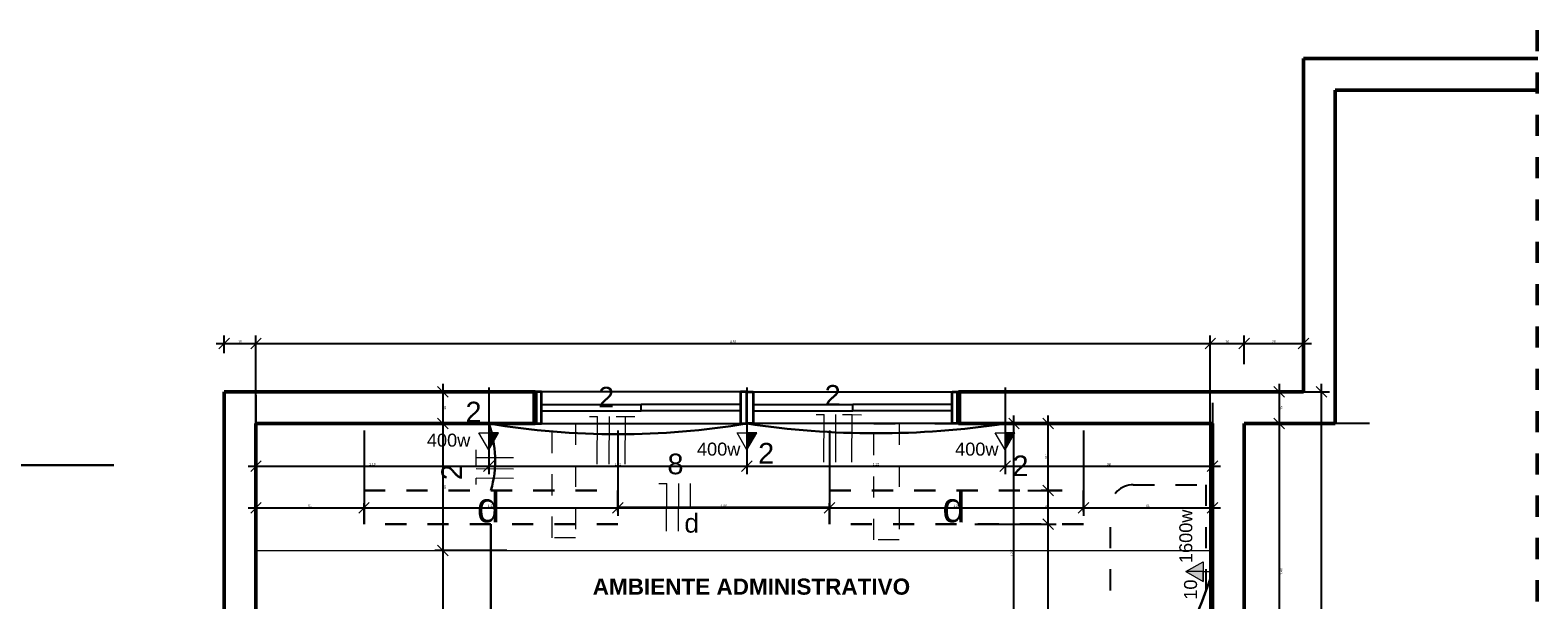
# Model space of a CAD drawing. Header units: metres. Extents: x -69 to 570, y -81 to 66.
# Tile 23 of 33: x -4.31 to 2.82, y -1.88 to 0.82. Entities that reach past the tile are written whole.
import ezdxf

# ---------------------------------------------------------------- set-up
doc = ezdxf.new("R2010")
doc.units = ezdxf.units.M
for name, pattern in [('_Tracejado pequeno', [0.00225, 0.0015, -0.00075]), ('_Traço - 2 pontos', [0.0075, 0.0045, -0.001, 0, -0.001, 0, -0.001]), ('_Traço Ponto', [0.015, 0.01, -0.0025, 0, -0.0025])]:
    doc.linetypes.add(name, pattern=pattern)
for name, color, linetype, lineweight in [('A-ANNO-DIMS', 211, 'Continuous', 9), ('A-ANNO-NOTE', 3, 'Continuous', 9), ('A-DETL', 90, 'Continuous', 25), ('A-FLOR', 192, 'Continuous', 25), ('A-GLAZ', 151, 'Continuous', 25), ('A-WALL', 113, 'Continuous', 25), ('EL-Condutos', 1, 'Continuous', 30), ('EL-Fios', 251, 'Continuous', 20), ('EL-Textos fios', 7, 'Continuous', 20), ('EL-Textos pontos', 5, 'Continuous', 20), ('G-ANNO-TEXT', 231, 'Continuous', 9), ('HACH', 251, 'Continuous', 5)]:
    doc.layers.add(name, color=color, linetype=linetype, lineweight=lineweight)
doc.styles.add('Arial', font='arial.ttf', dxfattribs={"height": 0.049177})
doc.styles.add('Arial_1', font='arial.ttf', dxfattribs={"height": 0.061471})
doc.styles.add('Arial_5', font='arial.ttf', dxfattribs={"height": 0.036882})
doc.styles.add('Arial_B', font='arialbd.ttf', dxfattribs={"height": 0.076107})
doc.dimstyles.new('Diagonal_-_1_50mm_Arial', dxfattribs={"dimscale": 0.3048, "dimtxt": 0.0375, "dimasz": 0.164042, "dimexe": 0.123031, "dimexo": 0.0625, "dimgap": 0.012303, "dimtad": 1, "dimrnd": 0.001, "dimzin": 0, "dimdsep": 46, "dimtxsty": 'Arial_5', "dimblk1": 'OBLIQUE', "dimblk2": 'OBLIQUE', "dimsah": 1, "dimcen": 0.09, "dimdle": 0.123031, "dimazin": 0, "dimtfac": 1, "dimtdec": 4, "dimtix": 1, "dimtmove": 0, "dimatfit": 3, "dimfxl": 0.246063, "dimfxlon": 1, "dimtvp": 1, "dimtolj": 1, "dimtzin": 0, "dimarcsym": 2})
doc.dimstyles.new('Diagonal_-_1_50mm_Arial_1', dxfattribs={"dimscale": 0.3048, "dimtxt": 0.0375, "dimasz": 0.164042, "dimexe": 0.123031, "dimexo": 0.0625, "dimgap": 0.012303, "dimtad": 1, "dimdec": 1, "dimlfac": 100, "dimrnd": 0.1, "dimdsep": 46, "dimtxsty": 'Arial_5', "dimblk1": 'OBLIQUE', "dimblk2": 'OBLIQUE', "dimsah": 1, "dimcen": 0.09, "dimdle": 0.123031, "dimazin": 0, "dimtfac": 1, "dimtdec": 4, "dimtix": 1, "dimtmove": 0, "dimatfit": 3, "dimfxl": 0.246063, "dimfxlon": 1, "dimtvp": 1, "dimtolj": 1, "dimtzin": 0, "dimarcsym": 2})

# ---------------------------------------------------------------- blocks, each defined once
blk = doc.blocks.new('Simbolos ok - Tomada Média-4435890-PLANTA BAIXA LAYOUT')
at = {"layer": 'A-ANNO-NOTE'}
blk.add_hatch(color=256, dxfattribs=at).paths.add_polyline_path([(0, 0.00178), (-0.00186, 0.00178), (0, 0.005)], flags=0)
for p, q in [((0, 0.005), (-0.00186, 0.00178)), ((0, 0.005), (-0.00186, 0.00178)), ((0, 0.005), (0.00186, 0.00178)), ((0, 0.00178), (0, 0.005)), ((0.00186, 0.00178), (-0.00186, 0.00178)), ((-0.00186, 0.00178), (0, 0.00178)), ((0, 0.00178), (0, 0))]:
    blk.add_line(p, q, dxfattribs=at)
blk = doc.blocks.new('_Oblique')
at = {"color": 0, "linetype": 'ByBlock', "lineweight": -2}
blk.add_line((-0.5, -0.5), (0.5, 0.5), dxfattribs=at)

msp = doc.modelspace()

# ---------------------------------------------------------------- hatches: boundary and pattern name
at = {"layer": 'A-ANNO-NOTE'}
msp.add_hatch(color=256, dxfattribs=at).paths.add_polyline_path([(1.2332, -1.6955), (1.2332, -1.7886), (1.1526, -1.7421)])

# ---------------------------------------------------------------- linework, layer by layer
for p, q in [((1.1526, -1.7421), (1.2332, -1.6955)), ((1.2332, -1.6955), (1.2332, -1.7886)), ((1.1526, -1.7421), (1.2332, -1.7886)), ((1.2332, -1.7421), (1.1526, -1.7421)), ((1.1526, -1.7421), (1.2332, -1.7886)), ((1.2332, -1.7421), (1.2776, -1.7421)), ((1.2332, -1.7886), (1.2332, -1.7421))]:
    msp.add_line(p, q, dxfattribs=at)
at = {"layer": 'A-DETL', "color": 251, "linetype": '_Traço Ponto', "lineweight": 50}
msp.add_line((2.8126, 0.8169), (2.8126, -11.1421), dxfattribs=at)
at = {"layer": 'A-DETL', "color": 251, "linetype": '_Tracejado pequeno'}
msp.add_line((-1.8424, -1.0421), (-1.7324, -1.0421), dxfattribs=at)
at = {"layer": 'A-DETL', "color": 253, "linetype": '_Tracejado pequeno'}
msp.add_line((-0.3224, -1.0421), (-0.2024, -1.0421), dxfattribs=at)
at = {"layer": 'A-DETL', "color": 251, "linetype": '_Traço - 2 pontos'}
for p, q in [((0.9037, -1.3312), (1.2466, -1.3312)), ((1.2466, -1.3312), (1.2466, -2.1312)), ((0.7966, -2.0312), (0.7966, -1.4383))]:
    msp.add_line(p, q, dxfattribs=at)
at = {"layer": 'A-DETL', "linetype": '_Traço Ponto', "lineweight": 30}
for p, q in [((-2.7319, -1.3583), (-1.5319, -1.3583)), ((-2.7319, -1.5183), (-2.7319, -1.3583)), ((-1.5319, -1.3583), (-1.5319, -1.5183)), ((-0.5319, -1.3583), (0.6681, -1.3583)), ((-0.5319, -1.5183), (-0.5319, -1.3583)), ((0.6681, -1.3583), (0.6681, -1.5183)), ((-1.5319, -1.5183), (-2.7319, -1.5183)), ((0.6681, -1.5183), (-0.5319, -1.5183))]:
    msp.add_line(p, q, dxfattribs=at)
at = {"layer": 'A-DETL', "color": 251, "linetype": '_Traço - 2 pontos'}
msp.add_arc((0.9037, -1.4383), 0.1071, 90, 180, dxfattribs=at)
at = {"layer": 'A-FLOR', "color": 251}
msp.add_line((1.2726, -2.4421), (1.2726, -1.6421), dxfattribs=at)
at = {"layer": 'A-GLAZ', "color": 251, "lineweight": 35}
for p, q in [((-1.8924, -0.8921), (-1.9224, -0.8921)), ((-1.8924, -1.0421), (-1.8924, -0.8921)), ((-0.9524, -0.8921), (-0.9524, -1.0421)), ((-0.9224, -0.8921), (-0.9524, -0.8921)), ((-0.9224, -1.0421), (-0.9224, -0.8921)), ((-0.9224, -0.8921), (-0.8924, -0.8921)), ((-0.9224, -1.0421), (-0.9224, -0.8921)), ((-0.8924, -0.8921), (-0.8924, -1.0421)), ((0.0476, -0.8921), (0.0776, -0.8921)), ((0.0476, -1.0421), (0.0476, -0.8921)), ((-1.9224, -1.0421), (-1.8924, -1.0421)), ((-0.9524, -1.0421), (-0.9224, -1.0421)), ((-0.8924, -1.0421), (-0.9224, -1.0421)), ((0.0776, -1.0421), (0.0476, -1.0421))]:
    msp.add_line(p, q, dxfattribs=at)
at = {"layer": 'A-GLAZ', "color": 251, "lineweight": 50}
for p, q in [((-1.9224, -0.8921), (-1.9224, -1.0421)), ((0.0776, -0.8921), (0.0776, -1.0421))]:
    msp.add_line(p, q, dxfattribs=at)
at = {"layer": 'A-GLAZ', "color": 251}
for p, q in [((-0.9524, -0.8921), (-1.8924, -0.8921)), ((-0.8924, -0.8921), (0.0476, -0.8921)), ((-1.8924, -0.9821), (-1.8924, -0.9521)), ((-1.8924, -0.9521), (-1.4224, -0.9521)), ((-1.8924, -0.9821), (-1.4224, -0.9821)), ((-1.4224, -0.9821), (-1.4224, -0.9521)), ((-0.9524, -0.9521), (-1.4224, -0.9521)), ((-1.4224, -0.9821), (-1.4224, -0.9521)), ((-0.9524, -0.9821), (-1.4224, -0.9821)), ((-0.9524, -0.9821), (-0.9524, -0.9521)), ((-0.8924, -0.9821), (-0.8924, -0.9521)), ((-0.8924, -0.9521), (-0.4224, -0.9521)), ((-0.8924, -0.9821), (-0.4224, -0.9821)), ((-0.4224, -0.9821), (-0.4224, -0.9521)), ((-0.4224, -0.9821), (-0.4224, -0.9521)), ((0.0476, -0.9521), (-0.4224, -0.9521)), ((0.0476, -0.9821), (-0.4224, -0.9821)), ((0.0476, -0.9821), (0.0476, -0.9521)), ((-1.8924, -1.0421), (-0.9524, -1.0421)), ((0.0476, -1.0421), (-0.8924, -1.0421))]:
    msp.add_line(p, q, dxfattribs=at)
at = {"layer": 'A-WALL', "color": 251, "lineweight": 50}
for p, q in [((2.8154, 0.6829), (1.7076, 0.6829)), ((1.7076, 0.6829), (1.7076, -0.8921)), ((1.8576, 0.5329), (2.8154, 0.5329)), ((1.8576, -1.0421), (1.8576, 0.5329)), ((-1.9224, -0.8921), (-3.3924, -0.8921)), ((-3.3924, -0.8921), (-3.3924, -2.3871)), ((1.7076, -0.8921), (0.0776, -0.8921)), ((-3.2424, -1.0421), (-1.9224, -1.0421)), ((-3.2424, -2.5321), (-3.2424, -1.0421)), ((0.0776, -1.0421), (1.2776, -1.0421)), ((1.2776, -1.0421), (1.2776, -2.4421)), ((1.4276, -2.4421), (1.4276, -1.0421)), ((1.4276, -1.0421), (1.8576, -1.0421))]:
    msp.add_line(p, q, dxfattribs=at)
at = {"layer": 'A-WALL', "color": 251, "lineweight": 70}
for p, q in [((-1.9224, -1.0421), (-1.9224, -0.8921)), ((0.0776, -0.8921), (0.0776, -1.0421))]:
    msp.add_line(p, q, dxfattribs=at)
at = {"layer": 'EL-Condutos'}
for p, q in [((-4.9782, -1.2383), (-3.915, -1.2383)), ((-1.5319, -1.4383), (-0.5319, -1.4383)), ((-2.1319, -2.6583), (-2.1319, -1.5183))]:
    msp.add_line(p, q, dxfattribs=at)
for centre, radius, start, end in [((-2.6348, -1.2163), 0.5226, 344.22816, 19.47274), ((-1.5323, 2.6101), 3.7028, 260.51964, 279.48036), ((-0.3124, 2.9534), 4.0418, 261.31958, 278.68042), ((-1.0578, -0.9977), 2.4512, 314.75715, 342.32203)]:
    msp.add_arc(centre, radius, start, end, dxfattribs=at)
at = {"layer": 'EL-Fios', "color": 5}
for p, q in [((-1.666, -1.0084), (-1.6284, -1.0086)), ((-1.6294, -1.2335), (-1.6284, -1.0086)), ((-1.5732, -1.2338), (-1.5722, -1.0088)), ((-1.5407, -1.0086), (-1.4961, -1.0087)), ((-1.497, -1.2337), (-1.4961, -1.0087)), ((-1.4961, -1.0087), (-1.4515, -1.0089)), ((-0.5954, -0.9999), (-0.5579, -1.0001)), ((-0.5589, -1.225), (-0.5579, -1.0001)), ((-0.5026, -1.2253), (-0.5017, -1.0003)), ((-0.4702, -1.0001), (-0.4256, -1.0002)), ((-0.4265, -1.2252), (-0.4256, -1.0002)), ((-0.4256, -1.0002), (-0.3809, -1.0004)), ((-2.2024, -1.2416), (-2.2022, -1.2038)), ((-2.2023, -1.2038), (-2.2021, -1.1659)), ((-2.0261, -1.2041), (-2.2022, -1.2038)), ((-2.0253, -1.2574), (-2.2024, -1.2567)), ((-2.2027, -1.3305), (-2.2026, -1.3009)), ((-2.0255, -1.3017), (-2.2026, -1.3009)), ((-1.3383, -1.3254), (-1.3008, -1.3256)), ((-1.3018, -1.5506), (-1.3008, -1.3256)), ((-1.2455, -1.5508), (-1.2446, -1.3258)), ((-1.1888, -1.4383), (-1.1884, -1.326))]:
    msp.add_line(p, q, dxfattribs=at)
at = {"layer": 'HACH', "color": 253, "linetype": '_Tracejado pequeno'}
for p, q in [((-1.8424, -1.5821), (-1.8424, -1.0421)), ((-1.7324, -1.0421), (-1.7324, -1.5821)), ((-0.3224, -1.5921), (-0.3224, -1.0421)), ((-0.2024, -1.0421), (-0.2024, -1.5921)), ((-1.7324, -1.5821), (-1.8424, -1.5821)), ((-0.2024, -1.5921), (-0.3224, -1.5921))]:
    msp.add_line(p, q, dxfattribs=at)
at = {"layer": 'HACH', "color": 253}
msp.add_line((-3.2424, -1.6421), (1.2776, -1.6421), dxfattribs=at)

# ---------------------------------------------------------------- block references
at = {"layer": 'A-ANNO-NOTE', "xscale": 25, "yscale": 25, "zscale": 25, "rotation": 180}
for p in [(-2.1421, -1.0421), (-0.9224, -1.0421), (0.2976, -1.0421)]:
    msp.add_blockref('Simbolos ok - Tomada Média-4435890-PLANTA BAIXA LAYOUT', p, dxfattribs=at)

# ---------------------------------------------------------------- texts
at = {"layer": 'A-ANNO-NOTE', "char_height": 0.06147, "width": 0.24225, "attachment_point": 2, "line_spacing_factor": 0.938532, "style": 'Arial_1'}
for insert in [(-2.3323, -1.09), (-1.0559, -1.1324), (0.1641, -1.1324)]:
    msp.add_mtext('400w', dxfattribs=dict(at, insert=insert))
at = {"layer": 'A-ANNO-NOTE', "char_height": 0.06147, "width": 0.24225, "attachment_point": 2, "rotation": 90, "line_spacing_factor": 0.938532, "style": 'Arial_1'}
for s, insert in [('1600w', (1.121, -1.5753)), ('10', (1.1433, -1.8271))]:
    msp.add_mtext(s, dxfattribs=dict(at, insert=insert))
at = {"layer": 'EL-Textos fios', "color": 5, "attachment_point": 8, "line_spacing_factor": 0.798, "style": 'Arial'}
for s, insert, char_height, width, rotation in [('2', (-1.5879, -0.9663), 0.0975, 0.117, 359.75877), ('2', (-0.5173, -0.9578), 0.0975, 0.117, 359.75877), ('8', (-1.2602, -1.2833), 0.0975, 0.117, 359.75877), ('2', (-2.2688, -1.2722), 0.0975, 0.117, 89.75877), ('d', (-1.1832, -1.5591), 0.09, 0.324, 359.75877)]:
    msp.add_mtext(s, dxfattribs=dict(at, insert=insert, char_height=char_height, width=width, rotation=rotation))
at = {"layer": 'EL-Textos fios', "color": 3, "char_height": 0.0975, "width": 0.117, "attachment_point": 8, "rotation": 359.75877, "line_spacing_factor": 0.798, "style": 'Arial'}
for insert in [(-2.2146, -1.0367), (-0.8317, -1.2313), (0.3701, -1.2908)]:
    msp.add_mtext('2', dxfattribs=dict(at, insert=insert))
at = {"layer": 'EL-Textos pontos', "color": 3, "char_height": 0.1412, "width": 0.16944, "attachment_point": 9, "line_spacing_factor": 0.798, "style": 'Arial'}
for insert in [(-2.0892, -1.5108), (0.1108, -1.5108)]:
    msp.add_mtext('d', dxfattribs=dict(at, insert=insert))
at = {"layer": 'G-ANNO-TEXT', "color": 7, "style": 'Arial_B'}
msp.add_text('AMBIENTE ADMINISTRATIVO', height=0.076107, dxfattribs=at).set_placement((-1.6511, -1.851))

# ---------------------------------------------------------------- dimensions: what is measured, and where the dimension line sits
at = {"layer": 'A-ANNO-DIMS'}
for base, p1, p2, dimstyle, override in [((-3.2424, -0.6644), (-3.3924, -0.7394), (-3.2424, -0.7394), 'Diagonal_-_1_50mm_Arial_1', {"dimpost": '<>', "dimfxl": 0.15}), ((1.2676, -0.6644), (-3.2424, -0.7394), (1.2676, -0.7394), 'Diagonal_-_1_50mm_Arial', {"dimpost": '<>', "dimfxl": 4.51}), ((1.4276, -0.6644), (1.2676, -0.7394), (1.4276, -0.7394), 'Diagonal_-_1_50mm_Arial_1', {"dimpost": '<>', "dimfxl": 0.16}), ((1.7076, -0.6644), (1.4276, -0.7394), (1.7076, -0.5894), 'Diagonal_-_1_50mm_Arial_1', {"dimpost": '<>', "dimfxl": 0.317648}), ((-2.1421, -1.2434), (-3.2424, -1.1684), (-2.1421, -1.1684), 'Diagonal_-_1_50mm_Arial', {"dimpost": '<>', "dimfxl": 1.100237}), ((-0.9224, -1.2434), (-2.1421, -1.1684), (-0.9224, -1.1684), 'Diagonal_-_1_50mm_Arial', {"dimpost": '<>', "dimfxl": 1.219763}), ((0.2976, -1.2434), (-0.9224, -1.1684), (0.2976, -1.1684), 'Diagonal_-_1_50mm_Arial', {"dimpost": '<>', "dimfxl": 1.22}), ((1.2776, -1.2434), (0.2976, -1.1684), (1.2776, -1.1684), 'Diagonal_-_1_50mm_Arial_1', {"dimpost": '<>', "dimfxl": 0.98}), ((-2.73193, -1.44045), (-3.24238, -1.36545), (-2.73193, -1.36545), 'Diagonal_-_1_50mm_Arial_1', {"dimpost": '<>', "dimfxl": 0.510453}), ((-1.5319, -1.4405), (-2.7319, -1.3655), (-1.5319, -1.3655), 'Diagonal_-_1_50mm_Arial', {"dimpost": '<>', "dimfxl": 1.2}), ((-0.5319, -1.4405), (-1.5319, -1.3655), (-0.5319, -1.3655), 'Diagonal_-_1_50mm_Arial', {"dimpost": '<>', "dimfxl": 1}), ((0.6681, -1.4405), (-0.5319, -1.3655), (0.6681, -1.3655), 'Diagonal_-_1_50mm_Arial', {"dimpost": '<>', "dimfxl": 1.2}), ((1.27762, -1.44045), (0.66807, -1.36545), (1.27762, -1.36545), 'Diagonal_-_1_50mm_Arial_1', {"dimpost": '<>', "dimfxl": 0.609547})]:
    msp.add_linear_dim(base=base, p1=p1, p2=p2, dimstyle=dimstyle, override=override, dxfattribs=at).render()
for base, p1, p2, dimstyle, override in [((-2.3596, -1.0421), (-2.2846, -0.8921), (-2.2846, -1.0421), 'Diagonal_-_1_50mm_Arial_1', {"dimpost": '<>', "dimfxl": 0.15}), ((1.5935, -1.0421), (1.6685, -0.8921), (1.6685, -1.0421), 'Diagonal_-_1_50mm_Arial_1', {"dimpost": '<>', "dimfxl": 0.15}), ((-2.3596, -1.6421), (-2.2846, -1.0421), (-2.2846, -1.6421), 'Diagonal_-_1_50mm_Arial_1', {"dimpost": '<>', "dimfxl": 0.6}), ((1.5935, -2.4421), (1.6685, -1.0421), (1.6685, -2.4421), 'Diagonal_-_1_50mm_Arial', {"dimpost": '<>', "dimfxl": 1.4}), ((0.5016, -1.3583), (0.4266, -1.5183), (0.4266, -1.3583), 'Diagonal_-_1_50mm_Arial_1', {"dimpost": '<>', "dimfxl": 0.16}), ((0.5016, -1.5183), (0.4266, -2.6583), (0.4266, -1.5183), 'Diagonal_-_1_50mm_Arial', {"dimpost": '<>', "dimfxl": 1.14}), ((-2.3596, -2.6221), (-2.2846, -1.6421), (-2.4346, -2.6221), 'Diagonal_-_1_50mm_Arial_1', {"dimpost": '<>', "dimfxl": 0.991413})]:
    msp.add_linear_dim(base=base, p1=p1, p2=p2, angle=90, dimstyle=dimstyle, override=override, dxfattribs=at).render()
for base, p1, p2, text, dimstyle, override in [((1.7929, -0.8921), (1.7179, -8.1171), (1.7179, -0.8921), '\\A1;7,22\\Q;{\\A1;{\\H0.5x;\\S5^ ;}}', 'Diagonal_-_1_50mm_Arial', {"dimpost": '<>', "dimfxl": 7.225}), ((0.3397, -1.0421), (0.2647, -2.2671), (0.2647, -1.0421), '\\A1;1,22\\Q;{\\A1;{\\H0.5x;\\S5^ ;}}', 'Diagonal_-_1_50mm_Arial', {"dimpost": '<>', "dimfxl": 1.225}), ((0.5016, -1.0421), (0.4266, -1.3583), (0.4266, -1.0421), '\\A1;31\\Q;{\\A1;{\\H0.5x;\\S6^ ;}}', 'Diagonal_-_1_50mm_Arial_1', {"dimpost": '<>', "dimfxl": 0.316234})]:
    msp.add_linear_dim(base=base, p1=p1, p2=p2, angle=90, text=text, dimstyle=dimstyle, override=override, dxfattribs=at).render()

doc.saveas('drawing.dxf')
